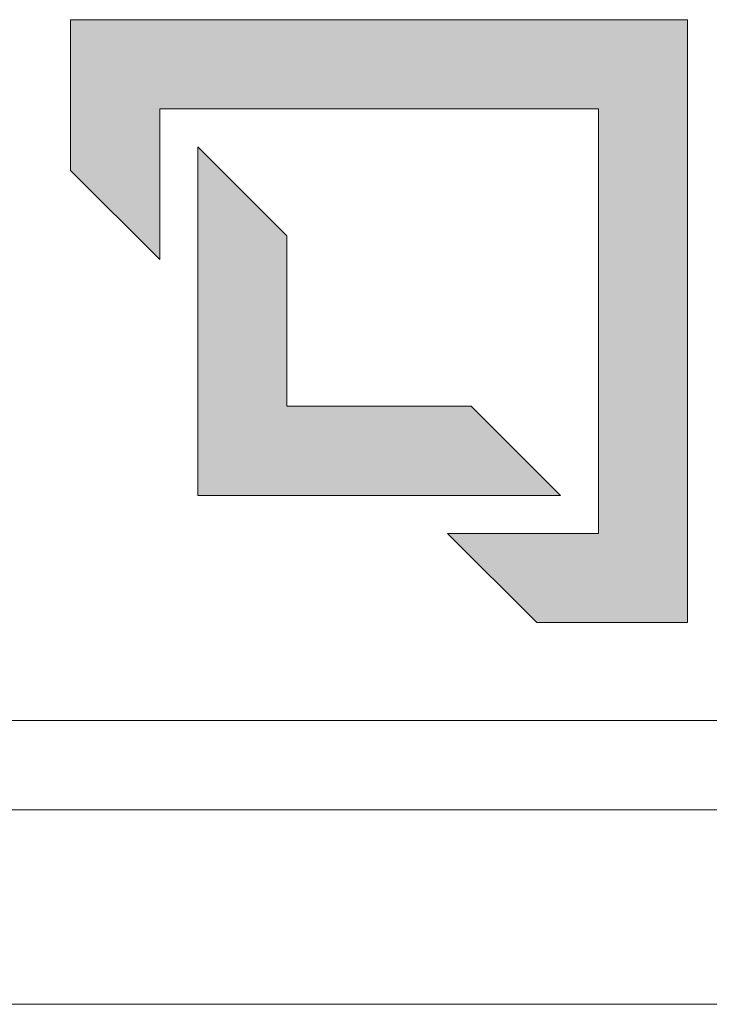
# Model space of a CAD drawing. Header units: millimetres. Extents: x 0 to 594, y 0 to 424.
# Tile 10 of 14: x 457 to 475, y 0 to 26. Entities that reach past the tile are written whole.
import ezdxf

# ---------------------------------------------------------------- set-up
doc = ezdxf.new("R2010")
doc.units = ezdxf.units.MM
doc.header["$LTSCALE"] = 0.25

# ---------------------------------------------------------------- blocks, each defined once
blk = doc.blocks.new('cajetin')
at = {"color": 7, "linetype": 'Continuous', "lineweight": 18}
for p, q in [((853.5, 7.5), (7.5, 7.5)), ((861, 0), (0, 0))]:
    blk.add_line(p, q, dxfattribs=at)
blk = doc.blocks.new('LOGO_sombreado')
at = {"linetype": 'Continuous'}
for points in [[(69.338, 18.023), (53.486, 18.023), (53.486, 14.148), (55.776, 11.858), (55.776, 15.733), (67.048, 15.733), (67.048, 4.812), (63.173, 4.812), (65.463, 2.523), (69.338, 2.523)], [(59.044, 12.465), (56.754, 14.754), (56.754, 5.791), (66.07, 5.791), (63.78, 8.081), (59.044, 8.081)]]:
    blk.add_hatch(color=7, dxfattribs=at).paths.add_polyline_path(points, flags=0)
at = {"color": 7, "linetype": 'Continuous', "lineweight": 18}
for p, q in [((53.486, 14.148), (53.486, 18.023)), ((53.486, 18.023), (69.338, 18.023)), ((69.338, 18.023), (69.338, 2.523)), ((67.048, 15.733), (55.776, 15.733)), ((55.776, 15.733), (55.776, 11.858)), ((67.048, 4.812), (67.048, 15.733)), ((56.754, 5.791), (56.754, 14.754)), ((56.754, 14.754), (59.044, 12.465)), ((55.776, 11.858), (53.486, 14.148)), ((59.044, 12.465), (59.044, 8.081)), ((59.044, 8.081), (63.78, 8.081)), ((63.78, 8.081), (66.07, 5.791)), ((66.07, 5.791), (56.754, 5.791)), ((65.463, 2.523), (63.173, 4.812)), ((63.173, 4.812), (67.048, 4.812)), ((69.338, 2.523), (65.463, 2.523)), ((0, 0), (72.5, 0))]:
    blk.add_line(p, q, dxfattribs=at)

msp = doc.modelspace()

# ---------------------------------------------------------------- linework, layer by layer
at = {"color": 7, "linetype": 'Continuous', "lineweight": 18}
msp.add_line((402.554, 5.174), (588.826, 5.174), dxfattribs=at)

# ---------------------------------------------------------------- block references
at = {"xscale": 0.689895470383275, "yscale": 0.689895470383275, "zscale": 0.689895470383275}
msp.add_blockref('cajetin', (0, 0), dxfattribs=at)
at = {"color": 7, "linetype": 'Continuous', "xscale": 1.034843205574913, "yscale": 1.034843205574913, "zscale": 1.034843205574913}
msp.add_blockref('LOGO_sombreado', (402.564, 7.552), dxfattribs=at)

doc.saveas('drawing.dxf')
